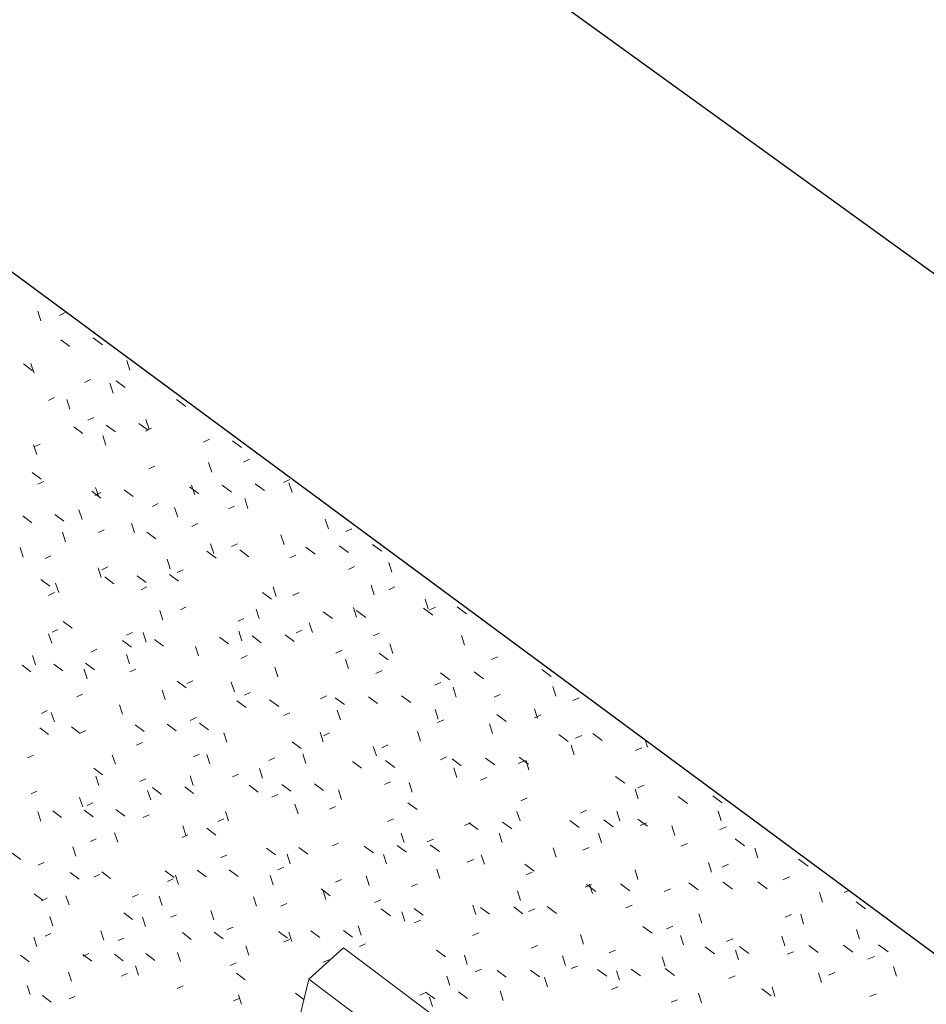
# Model space of a CAD drawing. Header units: centimetres. Extents: x -2274.6 to -2273.04, y 1316.35 to 1317.85.
# Tile 56 of 59: x -2273.7 to -2273.55, y 1317.53 to 1317.69. Entities that reach past the tile are written whole.
import ezdxf

# ---------------------------------------------------------------- set-up
doc = ezdxf.new("R2010")
doc.units = ezdxf.units.CM
for name, color, linetype, lineweight in [('Wyposażenie elektryczne', 7, 'Continuous', 9), ('Wzór powierzchni', 7, 'Continuous', 9), ('Wzór powierzchni-4', 10, 'Continuous', 9), ('Ściany-1', 250, 'Continuous', 25)]:
    doc.layers.add(name, color=color, linetype=linetype, lineweight=lineweight)

# ---------------------------------------------------------------- blocks, each defined once
blk = doc.blocks.new('FP_23-Aksono')
at = {"layer": 'Wzór powierzchni-4'}
for p, q in [((-2273.69853, 1317.63873), (-2273.69906, 1317.64035)), ((-2273.69451, 1317.64008), (-2273.69549, 1317.63958)), ((-2273.69527, 1317.63558), (-2273.69376, 1317.63447)), ((-2273.68989, 1317.63589), (-2273.68837, 1317.63477)), ((-2273.68382, 1317.63058), (-2273.68434, 1317.63219)), ((-2273.70141, 1317.6316), (-2273.69991, 1317.63048)), ((-2273.69967, 1317.63006), (-2273.7002, 1317.63167)), ((-2273.69035, 1317.62902), (-2273.69134, 1317.62852)), ((-2273.6861, 1317.62881), (-2273.68459, 1317.62769)), ((-2273.68661, 1317.62678), (-2273.68713, 1317.6284)), ((-2273.6963, 1317.62604), (-2273.69728, 1317.62555)), ((-2273.69374, 1317.62411), (-2273.69426, 1317.62571)), ((-2273.67609, 1317.6257), (-2273.67456, 1317.62457)), ((-2273.68977, 1317.62276), (-2273.69076, 1317.62228)), ((-2273.68064, 1317.6208), (-2273.68116, 1317.62241)), ((-2273.69309, 1317.62119), (-2273.69158, 1317.62007)), ((-2273.68772, 1317.62146), (-2273.68621, 1317.62034)), ((-2273.68233, 1317.62174), (-2273.68082, 1317.62062)), ((-2273.68023, 1317.62095), (-2273.68122, 1317.62047)), ((-2273.68779, 1317.61815), (-2273.68832, 1317.61976)), ((-2273.67062, 1317.61913), (-2273.67162, 1317.61864)), ((-2273.69921, 1317.61663), (-2273.69974, 1317.61822)), ((-2273.69866, 1317.61835), (-2273.69963, 1317.61787)), ((-2273.66686, 1317.61888), (-2273.66533, 1317.61775)), ((-2273.664, 1317.61582), (-2273.66501, 1317.61533)), ((-2273.67967, 1317.61471), (-2273.68066, 1317.61423)), ((-2273.67027, 1317.61371), (-2273.67079, 1317.61531)), ((-2273.69999, 1317.61366), (-2273.69849, 1317.61255)), ((-2273.65736, 1317.61249), (-2273.65838, 1317.612)), ((-2273.69807, 1317.61217), (-2273.69904, 1317.61169)), ((-2273.68897, 1317.60959), (-2273.6895, 1317.61118)), ((-2273.67398, 1317.61128), (-2273.67246, 1317.61016)), ((-2273.67309, 1317.60996), (-2273.67361, 1317.61156)), ((-2273.66855, 1317.61153), (-2273.66703, 1317.61041)), ((-2273.66309, 1317.61179), (-2273.66156, 1317.61066)), ((-2273.65699, 1317.61034), (-2273.65751, 1317.61195)), ((-2273.69012, 1317.61054), (-2273.68862, 1317.60942)), ((-2273.68863, 1317.61034), (-2273.6896, 1317.60986)), ((-2273.68477, 1317.61078), (-2273.68326, 1317.60967)), ((-2273.66429, 1317.60771), (-2273.6648, 1317.60932)), ((-2273.67912, 1317.60849), (-2273.6801, 1317.60802)), ((-2273.6759, 1317.60623), (-2273.67642, 1317.60783)), ((-2273.66652, 1317.60809), (-2273.66752, 1317.60761)), ((-2273.70154, 1317.60645), (-2273.70005, 1317.60534)), ((-2273.69624, 1317.60668), (-2273.69475, 1317.60557)), ((-2273.69172, 1317.60588), (-2273.69225, 1317.60747)), ((-2273.68305, 1317.60365), (-2273.68357, 1317.60524)), ((-2273.67256, 1317.60519), (-2273.67356, 1317.60471)), ((-2273.65098, 1317.60431), (-2273.65149, 1317.60593)), ((-2273.64712, 1317.60435), (-2273.64814, 1317.60386)), ((-2273.69446, 1317.6022), (-2273.69498, 1317.60378)), ((-2273.68805, 1317.60416), (-2273.68903, 1317.60369)), ((-2273.68102, 1317.60378), (-2273.67952, 1317.60266)), ((-2273.6583, 1317.60171), (-2273.65882, 1317.60332)), ((-2273.70147, 1317.59966), (-2273.70199, 1317.60123)), ((-2273.66995, 1317.60026), (-2273.67047, 1317.60186)), ((-2273.66599, 1317.60187), (-2273.66699, 1317.60139)), ((-2273.6547, 1317.60129), (-2273.65318, 1317.60016)), ((-2273.6492, 1317.60152), (-2273.64767, 1317.60039)), ((-2273.64367, 1317.60175), (-2273.64213, 1317.60061)), ((-2273.69689, 1317.59988), (-2273.69786, 1317.59941)), ((-2273.67106, 1317.60061), (-2273.66955, 1317.59949)), ((-2273.66563, 1317.60084), (-2273.66412, 1317.59971)), ((-2273.65634, 1317.59999), (-2273.65735, 1317.59951)), ((-2273.68857, 1317.59629), (-2273.68909, 1317.59787)), ((-2273.68749, 1317.59802), (-2273.68846, 1317.59755)), ((-2273.67713, 1317.5977), (-2273.67765, 1317.59929)), ((-2273.64663, 1317.59809), (-2273.64765, 1317.59761)), ((-2273.64049, 1317.59714), (-2273.641, 1317.59875)), ((-2273.68798, 1317.59636), (-2273.68649, 1317.59525)), ((-2273.68264, 1317.59657), (-2273.68114, 1317.59546)), ((-2273.67728, 1317.59678), (-2273.67578, 1317.59567)), ((-2273.67502, 1317.59756), (-2273.67601, 1317.59709)), ((-2273.69858, 1317.59594), (-2273.69709, 1317.59483)), ((-2273.6956, 1317.59377), (-2273.69612, 1317.59534)), ((-2273.68099, 1317.59472), (-2273.68197, 1317.59425)), ((-2273.6596, 1317.59315), (-2273.66011, 1317.59475)), ((-2273.64341, 1317.59341), (-2273.64392, 1317.59502)), ((-2273.63996, 1317.59473), (-2273.64098, 1317.59426)), ((-2273.69631, 1317.59378), (-2273.69728, 1317.59331)), ((-2273.66189, 1317.59381), (-2273.66037, 1317.59269)), ((-2273.65583, 1317.59377), (-2273.65684, 1317.5933)), ((-2273.67448, 1317.59141), (-2273.67547, 1317.59094)), ((-2273.64632, 1317.5897), (-2273.64683, 1317.59131)), ((-2273.63446, 1317.5911), (-2273.63497, 1317.59271)), ((-2273.63327, 1317.59137), (-2273.6343, 1317.59089)), ((-2273.62968, 1317.59142), (-2273.62814, 1317.59028)), ((-2273.67834, 1317.58924), (-2273.67886, 1317.59082)), ((-2273.66244, 1317.58947), (-2273.66295, 1317.59106)), ((-2273.65183, 1317.5906), (-2273.6503, 1317.58948)), ((-2273.64633, 1317.59081), (-2273.6448, 1317.58967)), ((-2273.63526, 1317.59121), (-2273.63372, 1317.59007)), ((-2273.69486, 1317.58902), (-2273.69338, 1317.58792)), ((-2273.66494, 1317.58951), (-2273.66593, 1317.58904)), ((-2273.65363, 1317.58717), (-2273.65414, 1317.58876)), ((-2273.69674, 1317.5854), (-2273.69726, 1317.58696)), ((-2273.69573, 1317.58769), (-2273.69669, 1317.58724)), ((-2273.6834, 1317.58719), (-2273.68438, 1317.58673)), ((-2273.68111, 1317.5856), (-2273.68163, 1317.58718)), ((-2273.66899, 1317.58642), (-2273.66748, 1317.5853)), ((-2273.66527, 1317.58581), (-2273.66578, 1317.58739)), ((-2273.66358, 1317.58661), (-2273.66207, 1317.58549)), ((-2273.65815, 1317.5868), (-2273.65664, 1317.58567)), ((-2273.65533, 1317.58759), (-2273.65633, 1317.58712)), ((-2273.64257, 1317.58708), (-2273.64359, 1317.58661)), ((-2273.62843, 1317.58506), (-2273.62894, 1317.58667)), ((-2273.68505, 1317.58585), (-2273.68356, 1317.58474)), ((-2273.67972, 1317.58604), (-2273.67823, 1317.58493)), ((-2273.67244, 1317.58331), (-2273.67295, 1317.58489)), ((-2273.64032, 1317.5837), (-2273.64083, 1317.5853)), ((-2273.69943, 1317.58181), (-2273.69995, 1317.58337)), ((-2273.6893, 1317.58441), (-2273.69027, 1317.58395)), ((-2273.68386, 1317.58198), (-2273.68438, 1317.58355)), ((-2273.66441, 1317.58336), (-2273.66541, 1317.5829)), ((-2273.64872, 1317.58424), (-2273.64973, 1317.58378)), ((-2273.64259, 1317.58376), (-2273.64106, 1317.58263)), ((-2273.62297, 1317.58318), (-2273.62401, 1317.58271)), ((-2273.70166, 1317.58177), (-2273.70019, 1317.58067)), ((-2273.69642, 1317.58195), (-2273.69494, 1317.58085)), ((-2273.69115, 1317.58213), (-2273.68966, 1317.58102)), ((-2273.64766, 1317.58119), (-2273.64817, 1317.58278)), ((-2273.69089, 1317.57953), (-2273.69141, 1317.58109)), ((-2273.68285, 1317.58111), (-2273.68382, 1317.58065)), ((-2273.65933, 1317.57985), (-2273.65985, 1317.58144)), ((-2273.64209, 1317.58089), (-2273.64311, 1317.58042)), ((-2273.63242, 1317.5805), (-2273.63089, 1317.57937)), ((-2273.62686, 1317.58068), (-2273.62532, 1317.57954)), ((-2273.61564, 1317.58104), (-2273.61409, 1317.5799)), ((-2273.67601, 1317.57911), (-2273.67451, 1317.578)), ((-2273.6734, 1317.57918), (-2273.67438, 1317.57873)), ((-2273.66653, 1317.57738), (-2273.66704, 1317.57896)), ((-2273.63235, 1317.57893), (-2273.63337, 1317.57846)), ((-2273.69166, 1317.57698), (-2273.69262, 1317.57652)), ((-2273.67799, 1317.57609), (-2273.6785, 1317.57765)), ((-2273.66389, 1317.57724), (-2273.66488, 1317.57679)), ((-2273.65128, 1317.57668), (-2273.65228, 1317.57622)), ((-2273.63886, 1317.57672), (-2273.63733, 1317.57559)), ((-2273.62985, 1317.57651), (-2273.63035, 1317.57811)), ((-2273.62253, 1317.57695), (-2273.62356, 1317.57649)), ((-2273.61335, 1317.57665), (-2273.61385, 1317.57827)), ((-2273.68504, 1317.57365), (-2273.68556, 1317.57521)), ((-2273.6661, 1317.57589), (-2273.6646, 1317.57478)), ((-2273.66071, 1317.57606), (-2273.6592, 1317.57494)), ((-2273.64983, 1317.57639), (-2273.64832, 1317.57526)), ((-2273.64436, 1317.57656), (-2273.64284, 1317.57543)), ((-2273.60948, 1317.57638), (-2273.61053, 1317.57591)), ((-2273.69748, 1317.57425), (-2273.69844, 1317.5738)), ((-2273.6963, 1317.57239), (-2273.69682, 1317.57394)), ((-2273.65735, 1317.57391), (-2273.65835, 1317.57345)), ((-2273.64899, 1317.57273), (-2273.6495, 1317.57431)), ((-2273.63279, 1317.57285), (-2273.63329, 1317.57444)), ((-2273.62312, 1317.57361), (-2273.62158, 1317.57248)), ((-2273.61635, 1317.57297), (-2273.61686, 1317.57457)), ((-2273.61581, 1317.57356), (-2273.61685, 1317.57309)), ((-2273.68295, 1317.57189), (-2273.68146, 1317.57078)), ((-2273.67764, 1317.57204), (-2273.67615, 1317.57093)), ((-2273.67286, 1317.57311), (-2273.67385, 1317.57265)), ((-2273.6723, 1317.57219), (-2273.67081, 1317.57108)), ((-2273.63189, 1317.57274), (-2273.63291, 1317.57228)), ((-2273.62384, 1317.57049), (-2273.62434, 1317.57208)), ((-2273.69873, 1317.57143), (-2273.69726, 1317.57033)), ((-2273.69349, 1317.57158), (-2273.69202, 1317.57048)), ((-2273.69109, 1317.57096), (-2273.69205, 1317.57051)), ((-2273.66778, 1317.56902), (-2273.66829, 1317.57059)), ((-2273.65185, 1317.56911), (-2273.65236, 1317.57069)), ((-2273.65079, 1317.57056), (-2273.65179, 1317.57011)), ((-2273.63571, 1317.56921), (-2273.63622, 1317.57079)), ((-2273.61285, 1317.57032), (-2273.6113, 1317.56917)), ((-2273.60906, 1317.57015), (-2273.61011, 1317.56969)), ((-2273.60721, 1317.57047), (-2273.60566, 1317.56932)), ((-2273.68174, 1317.56901), (-2273.68271, 1317.56856)), ((-2273.65699, 1317.56911), (-2273.65549, 1317.56799)), ((-2273.64114, 1317.56858), (-2273.64215, 1317.56813)), ((-2273.61031, 1317.56692), (-2273.61081, 1317.56852)), ((-2273.59818, 1317.5682), (-2273.59856, 1317.56942)), ((-2273.69979, 1317.56691), (-2273.70074, 1317.56647)), ((-2273.68621, 1317.56538), (-2273.68673, 1317.56693)), ((-2273.67233, 1317.56706), (-2273.67331, 1317.56661)), ((-2273.67057, 1317.56545), (-2273.67108, 1317.56701)), ((-2273.6547, 1317.56551), (-2273.65521, 1317.56709)), ((-2273.64304, 1317.56676), (-2273.64355, 1317.56834)), ((-2273.59911, 1317.56813), (-2273.60016, 1317.56767)), ((-2273.65986, 1317.56645), (-2273.66085, 1317.566)), ((-2273.64699, 1317.56585), (-2273.64548, 1317.56472)), ((-2273.64152, 1317.56599), (-2273.64, 1317.56486)), ((-2273.63143, 1317.56659), (-2273.63245, 1317.56613)), ((-2273.63051, 1317.56627), (-2273.62898, 1317.56514)), ((-2273.62496, 1317.56642), (-2273.62343, 1317.56528)), ((-2273.61852, 1317.56597), (-2273.61956, 1317.56551)), ((-2273.61939, 1317.56656), (-2273.61785, 1317.56542)), ((-2273.61782, 1317.56446), (-2273.61832, 1317.56605)), ((-2273.68981, 1317.56474), (-2273.68833, 1317.56364)), ((-2273.66585, 1317.56373), (-2273.66683, 1317.56328)), ((-2273.66189, 1317.56311), (-2273.6624, 1317.56467)), ((-2273.62973, 1317.56321), (-2273.63023, 1317.5648)), ((-2273.68893, 1317.56185), (-2273.68944, 1317.5634)), ((-2273.68119, 1317.563), (-2273.68216, 1317.56256)), ((-2273.67334, 1317.56189), (-2273.67385, 1317.56345)), ((-2273.65869, 1317.56204), (-2273.65719, 1317.56092)), ((-2273.65329, 1317.56217), (-2273.65178, 1317.56105)), ((-2273.64067, 1317.56247), (-2273.64168, 1317.56202)), ((-2273.63709, 1317.56079), (-2273.63759, 1317.56237)), ((-2273.62477, 1317.5632), (-2273.6258, 1317.56275)), ((-2273.60348, 1317.56338), (-2273.60193, 1317.56224)), ((-2273.69921, 1317.56096), (-2273.70016, 1317.56052)), ((-2273.68038, 1317.55952), (-2273.6809, 1317.56107)), ((-2273.68006, 1317.56152), (-2273.67858, 1317.56041)), ((-2273.67475, 1317.56165), (-2273.67327, 1317.56054)), ((-2273.66407, 1317.56191), (-2273.66258, 1317.56079)), ((-2273.65935, 1317.56039), (-2273.66034, 1317.55995)), ((-2273.64878, 1317.55958), (-2273.64929, 1317.56115)), ((-2273.59972, 1317.55965), (-2273.60022, 1317.56126)), ((-2273.59871, 1317.56191), (-2273.59977, 1317.56146)), ((-2273.69163, 1317.55834), (-2273.69214, 1317.55988)), ((-2273.68996, 1317.55899), (-2273.69091, 1317.55855)), ((-2273.656, 1317.55719), (-2273.6565, 1317.55876)), ((-2273.63781, 1317.55902), (-2273.6363, 1317.55789)), ((-2273.61809, 1317.55981), (-2273.61913, 1317.55935)), ((-2273.5931, 1317.56004), (-2273.59154, 1317.55889)), ((-2273.58739, 1317.56017), (-2273.58582, 1317.55901)), ((-2273.69854, 1317.556), (-2273.69905, 1317.55754)), ((-2273.69659, 1317.55768), (-2273.69512, 1317.55658)), ((-2273.69137, 1317.5578), (-2273.6899, 1317.5567)), ((-2273.68613, 1317.55792), (-2273.68465, 1317.55682)), ((-2273.66748, 1317.55601), (-2273.66799, 1317.55756)), ((-2273.6498, 1317.55839), (-2273.6508, 1317.55795)), ((-2273.61927, 1317.55601), (-2273.61977, 1317.5576)), ((-2273.60824, 1317.55777), (-2273.60928, 1317.55732)), ((-2273.60276, 1317.55601), (-2273.60325, 1317.55761)), ((-2273.58601, 1317.55602), (-2273.5865, 1317.55762)), ((-2273.68064, 1317.55702), (-2273.68161, 1317.55658)), ((-2273.6683, 1317.55636), (-2273.66928, 1317.55592)), ((-2273.64019, 1317.55638), (-2273.6412, 1317.55593)), ((-2273.62743, 1317.55571), (-2273.62845, 1317.55526)), ((-2273.62771, 1317.55572), (-2273.62618, 1317.55458)), ((-2273.62217, 1317.55583), (-2273.62064, 1317.5547)), ((-2273.61101, 1317.55607), (-2273.60948, 1317.55493)), ((-2273.6054, 1317.55619), (-2273.60385, 1317.55505)), ((-2273.59975, 1317.55631), (-2273.5982, 1317.55516)), ((-2273.59832, 1317.55572), (-2273.59937, 1317.55527)), ((-2273.68583, 1317.55251), (-2273.68634, 1317.55405)), ((-2273.67455, 1317.55366), (-2273.67506, 1317.55521)), ((-2273.67107, 1317.55479), (-2273.66958, 1317.55368)), ((-2273.63846, 1317.55244), (-2273.63896, 1317.55401)), ((-2273.62223, 1317.55242), (-2273.62273, 1317.554)), ((-2273.60578, 1317.55239), (-2273.60627, 1317.55398)), ((-2273.59366, 1317.55359), (-2273.59415, 1317.55519)), ((-2273.58511, 1317.55504), (-2273.58618, 1317.55458)), ((-2273.68939, 1317.55305), (-2273.69035, 1317.55261)), ((-2273.67422, 1317.5537), (-2273.67519, 1317.55326)), ((-2273.64931, 1317.55235), (-2273.65031, 1317.55191)), ((-2273.6336, 1317.553), (-2273.63461, 1317.55256)), ((-2273.59155, 1317.55228), (-2273.59261, 1317.55183)), ((-2273.58366, 1317.55306), (-2273.5821, 1317.5519)), ((-2273.70329, 1317.5507), (-2273.70184, 1317.54961)), ((-2273.69277, 1317.5502), (-2273.69328, 1317.55173)), ((-2273.66122, 1317.55153), (-2273.65973, 1317.55041)), ((-2273.65585, 1317.55164), (-2273.65435, 1317.55052)), ((-2273.64503, 1317.55185), (-2273.64353, 1317.55073)), ((-2273.63959, 1317.55196), (-2273.63807, 1317.55083)), ((-2273.63411, 1317.55206), (-2273.6326, 1317.55094)), ((-2273.61328, 1317.55), (-2273.61377, 1317.55159)), ((-2273.60783, 1317.55162), (-2273.60887, 1317.55117)), ((-2273.57992, 1317.54992), (-2273.58041, 1317.55153)), ((-2273.69805, 1317.54912), (-2273.699, 1317.54869)), ((-2273.66778, 1317.55037), (-2273.66876, 1317.54994)), ((-2273.65728, 1317.54893), (-2273.65779, 1317.55049)), ((-2273.64134, 1317.54889), (-2273.64184, 1317.55045)), ((-2273.62699, 1317.54962), (-2273.62801, 1317.54918)), ((-2273.62517, 1317.54884), (-2273.62567, 1317.55041)), ((-2273.5876, 1317.54752), (-2273.58809, 1317.54912)), ((-2273.57317, 1317.54967), (-2273.5716, 1317.54851)), ((-2273.69369, 1317.54747), (-2273.69223, 1317.54638)), ((-2273.68848, 1317.54757), (-2273.68702, 1317.54647)), ((-2273.67799, 1317.54776), (-2273.67651, 1317.54665)), ((-2273.6727, 1317.54786), (-2273.67122, 1317.54675)), ((-2273.66739, 1317.54795), (-2273.66591, 1317.54684)), ((-2273.65834, 1317.54836), (-2273.65932, 1317.54792)), ((-2273.63252, 1317.54648), (-2273.63302, 1317.54805)), ((-2273.61846, 1317.54884), (-2273.61694, 1317.54771)), ((-2273.61724, 1317.54756), (-2273.61827, 1317.54712)), ((-2273.59975, 1317.54635), (-2273.60024, 1317.54795)), ((-2273.58475, 1317.54884), (-2273.58581, 1317.54839)), ((-2273.68883, 1317.54713), (-2273.68979, 1317.5467)), ((-2273.67663, 1317.54643), (-2273.67759, 1317.546)), ((-2273.67576, 1317.54549), (-2273.67626, 1317.54703)), ((-2273.66009, 1317.54542), (-2273.66059, 1317.54697)), ((-2273.64883, 1317.54633), (-2273.64982, 1317.54589)), ((-2273.6442, 1317.54535), (-2273.6447, 1317.54691)), ((-2273.59135, 1317.54577), (-2273.5898, 1317.54463)), ((-2273.58566, 1317.54587), (-2273.5841, 1317.54472)), ((-2273.57994, 1317.54596), (-2273.57838, 1317.54481)), ((-2273.57469, 1317.54674), (-2273.57576, 1317.54629)), ((-2273.65217, 1317.54476), (-2273.65067, 1317.54364)), ((-2273.65141, 1317.54303), (-2273.65191, 1317.54459)), ((-2273.63621, 1317.54561), (-2273.63721, 1317.54517)), ((-2273.61921, 1317.54286), (-2273.6197, 1317.54443)), ((-2273.60743, 1317.5455), (-2273.60847, 1317.54505)), ((-2273.60825, 1317.54549), (-2273.60672, 1317.54435)), ((-2273.60728, 1317.54399), (-2273.60777, 1317.54557)), ((-2273.60264, 1317.54559), (-2273.60111, 1317.54444)), ((-2273.59437, 1317.54476), (-2273.59542, 1317.54432)), ((-2273.5692, 1317.54258), (-2273.56969, 1317.54419)), ((-2273.56484, 1317.54452), (-2273.56564, 1317.54418)), ((-2273.69964, 1317.54397), (-2273.69819, 1317.54287)), ((-2273.69748, 1317.54324), (-2273.69842, 1317.54281)), ((-2273.69389, 1317.54211), (-2273.6944, 1317.54364)), ((-2273.68247, 1317.54382), (-2273.68343, 1317.54339)), ((-2273.67849, 1317.54202), (-2273.679, 1317.54355)), ((-2273.66288, 1317.54193), (-2273.66338, 1317.54347)), ((-2273.6423, 1317.54296), (-2273.6433, 1317.54252)), ((-2273.56366, 1317.54264), (-2273.56209, 1317.54148)), ((-2273.66994, 1317.53964), (-2273.67045, 1317.54118)), ((-2273.65783, 1317.54238), (-2273.65882, 1317.54194)), ((-2273.64222, 1317.54145), (-2273.64072, 1317.54033)), ((-2273.6383, 1317.53942), (-2273.6388, 1317.54098)), ((-2273.63678, 1317.54153), (-2273.63528, 1317.54041)), ((-2273.62658, 1317.54053), (-2273.62708, 1317.54209)), ((-2273.62583, 1317.5417), (-2273.62431, 1317.54057)), ((-2273.62031, 1317.54178), (-2273.61879, 1317.54065)), ((-2273.61682, 1317.54148), (-2273.61784, 1317.54104)), ((-2273.61477, 1317.54187), (-2273.61324, 1317.54073)), ((-2273.60072, 1317.54207), (-2273.60176, 1317.54163)), ((-2273.69655, 1317.53868), (-2273.69706, 1317.5402)), ((-2273.68483, 1317.54081), (-2273.68336, 1317.5397)), ((-2273.68121, 1317.53857), (-2273.68171, 1317.5401)), ((-2273.67609, 1317.5405), (-2273.67706, 1317.54007)), ((-2273.63575, 1317.53958), (-2273.63675, 1317.53915)), ((-2273.58917, 1317.53908), (-2273.58967, 1317.54067)), ((-2273.57435, 1317.54056), (-2273.57542, 1317.54011)), ((-2273.57234, 1317.53896), (-2273.57283, 1317.54057)), ((-2273.68814, 1317.53632), (-2273.68864, 1317.53784)), ((-2273.66985, 1317.53761), (-2273.66838, 1317.5365)), ((-2273.66674, 1317.53847), (-2273.66772, 1317.53804)), ((-2273.65922, 1317.53775), (-2273.65774, 1317.53664)), ((-2273.65703, 1317.53606), (-2273.65754, 1317.5376)), ((-2273.65387, 1317.53783), (-2273.65238, 1317.53671)), ((-2273.6485, 1317.5379), (-2273.647, 1317.53678)), ((-2273.64553, 1317.53713), (-2273.64603, 1317.53868)), ((-2273.59895, 1317.53858), (-2273.59741, 1317.53743)), ((-2273.59399, 1317.53863), (-2273.59504, 1317.53819)), ((-2273.5631, 1317.53647), (-2273.56358, 1317.53808)), ((-2273.6992, 1317.53527), (-2273.69971, 1317.53678)), ((-2273.6969, 1317.53738), (-2273.69785, 1317.53696)), ((-2273.68483, 1317.53664), (-2273.68578, 1317.53621)), ((-2273.67513, 1317.53754), (-2273.67366, 1317.53643)), ((-2273.65733, 1317.53642), (-2273.65832, 1317.53599)), ((-2273.6261, 1317.53751), (-2273.62712, 1317.53708)), ((-2273.60877, 1317.53565), (-2273.60926, 1317.53722)), ((-2273.59223, 1317.53551), (-2273.59272, 1317.53709)), ((-2273.58403, 1317.53652), (-2273.58509, 1317.53608)), ((-2273.57546, 1317.53536), (-2273.57595, 1317.53696)), ((-2273.66413, 1317.5338), (-2273.66463, 1317.53533)), ((-2273.64485, 1317.53566), (-2273.64585, 1317.53523)), ((-2273.63311, 1317.53464), (-2273.6316, 1317.53351)), ((-2273.61639, 1317.53542), (-2273.61742, 1317.53499)), ((-2273.60348, 1317.53464), (-2273.60452, 1317.53421)), ((-2273.58863, 1317.53518), (-2273.58708, 1317.53403)), ((-2273.58313, 1317.53303), (-2273.58362, 1317.53462)), ((-2273.58295, 1317.53525), (-2273.5814, 1317.5341)), ((-2273.57401, 1317.53439), (-2273.57508, 1317.53395)), ((-2273.5715, 1317.53539), (-2273.56994, 1317.53423)), ((-2273.56574, 1317.53546), (-2273.56418, 1317.5343)), ((-2273.55995, 1317.53553), (-2273.55838, 1317.53437)), ((-2273.7019, 1317.5338), (-2273.70046, 1317.53271)), ((-2273.69159, 1317.53393), (-2273.69013, 1317.53283)), ((-2273.6906, 1317.53408), (-2273.69155, 1317.53366)), ((-2273.68639, 1317.53399), (-2273.68493, 1317.53289)), ((-2273.68118, 1317.53406), (-2273.67971, 1317.53295)), ((-2273.67542, 1317.53275), (-2273.67593, 1317.53428)), ((-2273.65086, 1317.53306), (-2273.65185, 1317.53264)), ((-2273.62799, 1317.53228), (-2273.62848, 1317.53383)), ((-2273.61174, 1317.53211), (-2273.61223, 1317.53368)), ((-2273.59527, 1317.53195), (-2273.59576, 1317.53353)), ((-2273.56064, 1317.53359), (-2273.56172, 1317.53315)), ((-2273.68238, 1317.53052), (-2273.68288, 1317.53204)), ((-2273.66623, 1317.53255), (-2273.6672, 1317.53213)), ((-2273.62566, 1317.5315), (-2273.62668, 1317.53107)), ((-2273.62306, 1317.53128), (-2273.62154, 1317.53015)), ((-2273.61755, 1317.53134), (-2273.61603, 1317.53021)), ((-2273.60975, 1317.53201), (-2273.61078, 1317.53158)), ((-2273.60645, 1317.53146), (-2273.60493, 1317.53032)), ((-2273.60279, 1317.52965), (-2273.60328, 1317.53122)), ((-2273.60087, 1317.53152), (-2273.59933, 1317.53038)), ((-2273.59525, 1317.53158), (-2273.59372, 1317.53044)), ((-2273.55699, 1317.53036), (-2273.55747, 1317.53196)), ((-2273.69348, 1317.5295), (-2273.69398, 1317.53102)), ((-2273.68428, 1317.53078), (-2273.68523, 1317.53036)), ((-2273.6662, 1317.53083), (-2273.66472, 1317.52972)), ((-2273.63088, 1317.52879), (-2273.63138, 1317.53034)), ((-2273.6147, 1317.5286), (-2273.61519, 1317.53016)), ((-2273.58367, 1317.5304), (-2273.58473, 1317.52997)), ((-2273.56939, 1317.52928), (-2273.56987, 1317.53088)), ((-2273.56718, 1317.53092), (-2273.56825, 1317.53048)), ((-2273.7003, 1317.52731), (-2273.70081, 1317.52881)), ((-2273.67503, 1317.52873), (-2273.67599, 1317.52831)), ((-2273.62207, 1317.52634), (-2273.62256, 1317.52789)), ((-2273.60308, 1317.52858), (-2273.60412, 1317.52815)), ((-2273.57925, 1317.52822), (-2273.5777, 1317.52707)), ((-2273.57708, 1317.52697), (-2273.57757, 1317.52856)), ((-2273.69827, 1317.52713), (-2273.69683, 1317.52604)), ((-2273.69291, 1317.52699), (-2273.69385, 1317.52658)), ((-2273.66571, 1317.52666), (-2273.66668, 1317.52624)), ((-2273.66537, 1317.52572), (-2273.66587, 1317.52725)), ((-2273.65641, 1317.52751), (-2273.65503, 1317.52648)), ((-2273.63483, 1317.52761), (-2273.63583, 1317.52718)), ((-2273.63488, 1317.52771), (-2273.63338, 1317.52659)), ((-2273.63377, 1317.52531), (-2273.63426, 1317.52686)), ((-2273.62944, 1317.52776), (-2273.62793, 1317.52663)), ((-2273.59323, 1317.52645), (-2273.59428, 1317.52602)), ((-2273.58926, 1317.52593), (-2273.58975, 1317.5275)), ((-2273.56033, 1317.52743), (-2273.56141, 1317.52699))]:
    blk.add_line(p, q, dxfattribs=at)

msp = doc.modelspace()

# ---------------------------------------------------------------- linework, layer by layer
at = {"layer": 'Wyposażenie elektryczne'}
for p, q in [((-2273.64848, 1317.535), (-2273.6542, 1317.52983)), ((-2273.55488, 1317.4649), (-2273.64848, 1317.535)), ((-2273.6637, 1317.49129), (-2273.6542, 1317.52983)), ((-2273.6542, 1317.52983), (-2273.56058, 1317.45959))]:
    msp.add_line(p, q, dxfattribs=at)
at = {"layer": 'Ściany-1'}
for p, q in [((-2273.11697, 1317.333), (-2273.69169, 1317.74832)), ((-2273.74511, 1317.67767), (-2273.51063, 1317.50448))]:
    msp.add_line(p, q, dxfattribs=at)

# ---------------------------------------------------------------- block references
at = {"layer": 'Wzór powierzchni'}
msp.add_blockref('FP_23-Aksono', (0, 0), dxfattribs=at)

doc.saveas('drawing.dxf')
